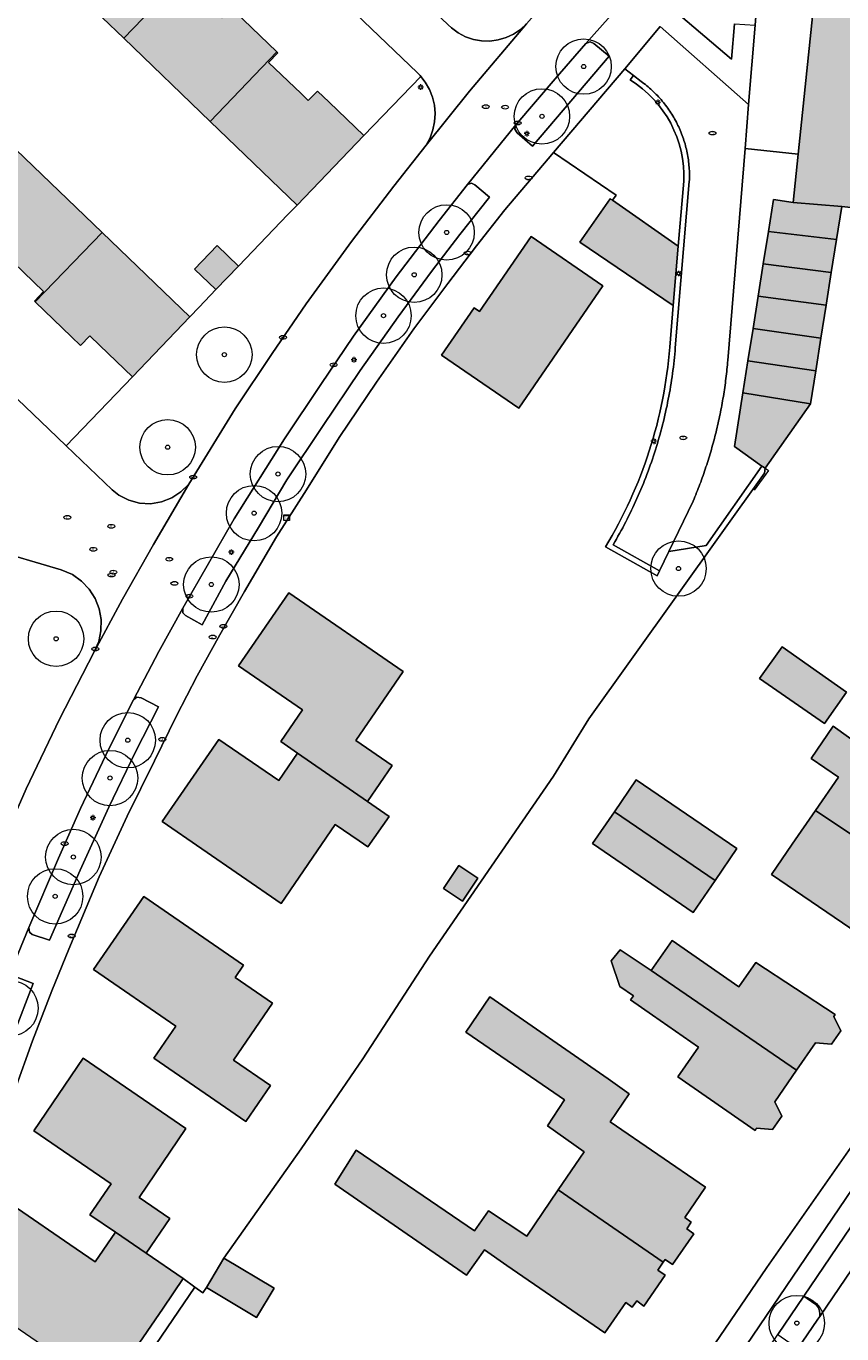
# Model space of a CAD drawing. Header units: metres. Extents: x 187482 to 189800, y 333582 to 335019.
# Tile 27 of 256: x 187852 to 187926, y 333778 to 333896. Entities that reach past the tile are written whole.
import ezdxf
from ezdxf.enums import TextEntityAlignment as Align

# ---------------------------------------------------------------- set-up
doc = ezdxf.new("R2010")
doc.units = ezdxf.units.M
doc.layers.get('0').update_dxf_attribs({"color": 252, "lineweight": 18})
for name, color, linetype, lineweight in [('B-WE-GR-BEPLANTING_CULTUUR_HEESTERS-GV', 252, 'Continuous', 18), ('B-WE-GR-BOOM-S', 252, 'Continuous', 18), ('B-WE-GR-HAAG-G', 252, 'GR-HAAG1-SO', 18), ('B-WE-IE-MEUBILAIR-S', 252, 'Continuous', 18), ('B-WE-IE-TERREINAFSCHEIDING_KUNSTMATIG_HEKWERK-G', 252, 'IE-TERREINAFSCHEIDING_KUNSTMATIG-SO', 18), ('B-WE-IE-TERREINAFSCHEIDING_KUNSTMATIG_MUUR-G', 252, 'IE-TERREINAFSCHEIDING_KUNSTMATIG-SO', 18), ('B-WE-OG-BEBOUWING-GV', 252, 'Continuous', 18), ('B-WE-OG-TERREIN_BEGROEID-GV', 252, 'Continuous', 18), ('B-WE-OG-TERREIN_ERF-GV', 252, 'Continuous', 18), ('B-WE-VH-GESLOTENVERHARDING_ASFALT-GV', 252, 'Continuous', 18), ('B-WE-VH-OPENVERHARDING-GV', 252, 'Continuous', 18), ('B-WE-VH-OPENVERHARDING_BETONSTRAATSTEEN-GV', 252, 'Continuous', 18), ('B-WE-VH-OPENVERHARDING_STRAATBAKSTEEN-GV', 252, 'Continuous', 18), ('B-WE-VH-OPENVERHARDING_TEGEL-GV', 252, 'Continuous', 18)]:
    doc.layers.add(name, color=color, linetype=linetype, lineweight=lineweight)
doc.layers.add('B-WE-OG-BEBOUWING-V', color=7, linetype='Continuous', lineweight=18, true_color=0xf0f0f0)
doc.styles.add('NLCS-ISO', font='NLCS-ISO.ttf')
doc.linetypes.add('GR-HAAG1-SO', pattern='A,6,[176,NLCS.SHX,S=0.125,R=0,X=0,Y=0],-2', length=8)
doc.linetypes.add('IE-TERREINAFSCHEIDING_KUNSTMATIG-SO', pattern='A,4,[82,NLCS.SHX,S=0.75,R=90,X=0,Y=0],4,-2', length=10)

# ---------------------------------------------------------------- blocks, each defined once
blk = doc.blocks.new('SIE-MEUBILAIR_KAST_CAI-SO')
for points in [[(-1, 1), (1, 1), (1, 0.84), (-1, 0.84)], [(-1, 0.76), (1, 0.76), (1, -1), (-1, -1)]]:
    blk.add_lwpolyline(points, close=True)
at = {"style": 'NLCS-ISO'}
blk.add_text('cai', height=0.75, dxfattribs=at).set_placement((0, 0), align=Align.MIDDLE_CENTER)
blk = doc.blocks.new('SIE-MEUBILAIR_PAAL_LICHTMAST-SO')
for points in [[(-0.62, 0), (-1, 0)], [(-0.71, 0.71), (-0.44, 0.44)], [(0, 1), (0, 0.62)], [(0.44, 0.44), (0.71, 0.71)], [(1, 0), (0.62, 0)], [(-0.71, -0.71), (-0.44, -0.44)], [(0, -0.62), (0, -1)], [(0.44, -0.44), (0.71, -0.71)]]:
    blk.add_lwpolyline(points)
blk.add_circle((0, 0), 0.5)
blk = doc.blocks.new('SIE-MEUBILAIR_PUT_WATERLEIDINGPUT-SO')
blk.add_ellipse((0, 0), major_axis=(1.25, 0), ratio=0.54)
at = {"style": 'NLCS-ISO'}
blk.add_text('wl', height=0.75, dxfattribs=at).set_placement((-0.14, 0), align=Align.MIDDLE_CENTER)
blk = doc.blocks.new('SIE-MEUBILAIR_PUT_KOLK-SO')
blk.add_ellipse((0, 0), major_axis=(1.25, 0), ratio=0.54)
at = {"style": 'NLCS-ISO'}
blk.add_text('klk', height=0.75, dxfattribs=at).set_placement((0.03, 0), align=Align.MIDDLE_CENTER)
blk = doc.blocks.new('SIE-MEUBILAIR_PUT_RIOOLPUT-SO')
blk.add_ellipse((0, 0), major_axis=(1.25, 0), ratio=0.54)
at = {"style": 'NLCS-ISO'}
blk.add_text('ri', height=0.75, dxfattribs=at).set_placement((-0.04, 0.07), align=Align.MIDDLE_CENTER)
blk = doc.blocks.new('SIE-MEUBILAIR_PUT_BRANDKRAAN-SO')
blk.add_ellipse((0, 0), major_axis=(1.25, 0), ratio=0.54)
at = {"style": 'NLCS-ISO'}
blk.add_text('bk', height=0.75, dxfattribs=at).set_placement((0.03, 0), align=Align.MIDDLE_CENTER)
blk = doc.blocks.new('SGR-BOOM_GBKN-SO')
at = {"color": 0, "linetype": 'ByBlock', "lineweight": 18}
for radius in [2, 0.15]:
    blk.add_circle((0, 0), radius, dxfattribs=at)

msp = doc.modelspace()

# ---------------------------------------------------------------- hatches: boundary and pattern name
at = {"layer": 'B-WE-OG-BEBOUWING-V'}
h = msp.add_hatch(color=256, dxfattribs=at)
h.dxf.hatch_style = 1
h.paths.add_polyline_path([(187858.962, 333909.118), (187852.938, 333902.855), (187860.738, 333895.355), (187866.76, 333901.618), (187863.748, 333904.516), (187862.645, 333905.577), (187861.813, 333904.712), (187861.136, 333905.363), (187858.209, 333908.177), (187859.041, 333909.042)], flags=17)
h = msp.add_hatch(color=256, dxfattribs=at)
h.dxf.hatch_style = 1
h.paths.add_polyline_path([(187860.738, 333895.355), (187868.537, 333887.855), (187874.56, 333894.119), (187871.523, 333897.039), (187870.444, 333898.077), (187869.612, 333897.212), (187868.904, 333897.893), (187866.008, 333900.677), (187866.84, 333901.542), (187866.76, 333901.618)], flags=17)
h = msp.add_hatch(color=256, dxfattribs=at)
h.dxf.hatch_style = 1
h.paths.add_polyline_path([(187921.607, 333884.91), (187921.514, 333884.021), (187921.151, 333880.535), (187925.526, 333880.171), (187934.024, 333879.235), (187936.683, 333883.248), (187935.127, 333883.54), (187935.446, 333886.841), (187932.027, 333887.177), (187932.459, 333891.401), (187932.559, 333892.382), (187935.703, 333891.994), (187936.433, 333897.912), (187931.629, 333898.411), (187931.908, 333901.096), (187923.384, 333901.983)], flags=17)
h = msp.add_hatch(color=256, dxfattribs=at)
h.dxf.hatch_style = 1
h.paths.add_polyline_path([(187876.386, 333880.307), (187882.41, 333886.571), (187879.278, 333889.582), (187878.229, 333890.591), (187877.397, 333889.726), (187876.741, 333890.357), (187873.807, 333893.178), (187874.639, 333894.043), (187874.56, 333894.119), (187868.537, 333887.855)], flags=17)
h = msp.add_hatch(color=256, dxfattribs=at)
h.dxf.hatch_style = 1
h.paths.add_polyline_path([(187858.781, 333877.836), (187850.99, 333885.33), (187844.963, 333879.063), (187848.228, 333875.922), (187849.071, 333875.111), (187849.902, 333875.976), (187850.786, 333875.126), (187853.506, 333872.51), (187852.674, 333871.645), (187852.753, 333871.569)], flags=17)
h = msp.add_hatch(color=256, dxfattribs=at)
h.dxf.hatch_style = 1
h.paths.add_polyline_path([(187910.757, 333876.598), (187904.851, 333880.731), (187904.641, 333880.878), (187901.904, 333876.945), (187910.312, 333871.246)], flags=17)
h = msp.add_hatch(color=256, dxfattribs=at)
h.dxf.hatch_style = 1
h.paths.add_polyline_path([(187925.526, 333880.171), (187921.151, 333880.535), (187919.373, 333880.816), (187918.912, 333877.904), (187925.055, 333877.195)], flags=17)
h = msp.add_hatch(color=256, dxfattribs=at)
h.dxf.hatch_style = 1
h.paths.add_polyline_path([(187861.52, 333864.801), (187866.716, 333870.203), (187858.781, 333877.836), (187852.753, 333871.569), (187856.035, 333868.412), (187856.854, 333867.624), (187857.686, 333868.489), (187858.578, 333867.631)], flags=17)
h = msp.add_hatch(color=256, dxfattribs=at)
h.dxf.hatch_style = 1
h.paths.add_polyline_path([(187925.055, 333877.195), (187918.912, 333877.904), (187918.452, 333874.992), (187924.586, 333874.232)], flags=17)
h = msp.add_hatch(color=256, dxfattribs=at)
h.dxf.hatch_style = 1
h.paths.add_polyline_path([(187871.097, 333874.804), (187869.165, 333876.654), (187867.125, 333874.524), (187869.058, 333872.673)], flags=17)
h = msp.add_hatch(color=256, dxfattribs=at)
h.dxf.hatch_style = 1
h.paths.add_polyline_path([(187903.971, 333873.026), (187897.497, 333877.461), (187892.853, 333870.685), (187892.363, 333871.027), (187889.424, 333866.764), (187896.394, 333861.976)], flags=17)
h = msp.add_hatch(color=256, dxfattribs=at)
h.dxf.hatch_style = 1
h.paths.add_polyline_path([(187924.586, 333874.232), (187918.452, 333874.992), (187917.991, 333872.08), (187924.118, 333871.269)], flags=17)
h = msp.add_hatch(color=256, dxfattribs=at)
h.dxf.hatch_style = 1
h.paths.add_polyline_path([(187917.531, 333869.168), (187923.649, 333868.305), (187924.118, 333871.269), (187917.991, 333872.08)], flags=17)
h = msp.add_hatch(color=256, dxfattribs=at)
h.dxf.hatch_style = 1
h.paths.add_polyline_path([(187917.531, 333869.168), (187917.07, 333866.256), (187923.181, 333865.342), (187923.649, 333868.305)], flags=17)
h = msp.add_hatch(color=256, dxfattribs=at)
h.dxf.hatch_style = 1
h.paths.add_polyline_path([(187923.181, 333865.342), (187917.07, 333866.256), (187916.61, 333863.344), (187922.712, 333862.379)], flags=17)
h = msp.add_hatch(color=256, dxfattribs=at)
h.dxf.hatch_style = 1
h.paths.add_polyline_path([(187918.61, 333856.557), (187922.712, 333862.379), (187916.61, 333863.344), (187915.846, 333858.514), (187918.326, 333856.756), (187918.372, 333856.723)], flags=17)
h = msp.add_hatch(color=256, dxfattribs=at)
h.dxf.hatch_style = 1
h.paths.add_polyline_path([(187876.434, 333830.845), (187882.728, 333826.489), (187884.957, 333829.737), (187881.68, 333831.996), (187885.949, 333838.224), (187875.64, 333845.299), (187871.109, 333838.723), (187876.885, 333834.754), (187874.924, 333831.89)], flags=17)
h = msp.add_hatch(color=256, dxfattribs=at)
h.dxf.hatch_style = 1
h.paths.add_polyline_path([(187925.964, 333836.336), (187923.517, 333838.064), (187920.161, 333840.441), (187918.12, 333837.566), (187923.976, 333833.534)], flags=17)
h = msp.add_hatch(color=256, dxfattribs=at)
h.dxf.hatch_style = 1
h.paths.add_polyline_path([(187932.956, 333819.097), (187933.216, 333819.619), (187933.884, 333819.154), (187935.65, 333821.655), (187934.976, 333822.122), (187936.749, 333824.667), (187936.133, 333825.096), (187936.325, 333825.333), (187934.951, 333826.323), (187934.776, 333826.08), (187924.761, 333833.293), (187922.759, 333830.375), (187925.237, 333828.69), (187923.153, 333825.671)], flags=17)
h = msp.add_hatch(color=256, dxfattribs=at)
h.dxf.hatch_style = 1
h.paths.add_polyline_path([(187882.728, 333826.489), (187876.434, 333830.845), (187874.729, 333828.367), (187869.325, 333832.077), (187864.221, 333824.67), (187874.932, 333817.28), (187879.828, 333824.412), (187881.984, 333822.923), (187882.769, 333822.389), (187884.684, 333825.136)], flags=17)
h = msp.add_hatch(color=256, dxfattribs=at)
h.dxf.hatch_style = 1
h.paths.add_polyline_path([(187905.014, 333825.562), (187914.095, 333819.354), (187916.07, 333822.243), (187906.989, 333828.451)], flags=17)
h = msp.add_hatch(color=256, dxfattribs=at)
h.dxf.hatch_style = 1
h.paths.add_polyline_path([(187923.153, 333825.671), (187921.063, 333822.644), (187919.189, 333819.893), (187927.006, 333814.567), (187926.837, 333814.319), (187928.219, 333813.375), (187928.393, 333813.65), (187929.007, 333813.224), (187930.808, 333815.773), (187931.851, 333815.854), (187932.861, 333817.265), (187932.541, 333818.264), (187932.956, 333819.097)], flags=17)
h = msp.add_hatch(color=256, dxfattribs=at)
h.dxf.hatch_style = 1
h.paths.add_polyline_path([(187905.014, 333825.562), (187903.03, 333822.678), (187912.111, 333816.47), (187914.095, 333819.354)], flags=17)
h = msp.add_hatch(color=256, dxfattribs=at)
h.dxf.hatch_style = 1
h.paths.add_polyline_path([(187890.984, 333820.72), (187889.587, 333818.62), (187891.304, 333817.478), (187892.701, 333819.578)], flags=17)
h = msp.add_hatch(color=256, dxfattribs=at)
h.dxf.hatch_style = 1
h.paths.add_polyline_path([(187870.799, 333810.6), (187871.557, 333811.713), (187862.545, 333817.904), (187858.019, 333811.312), (187865.441, 333806.214), (187863.448, 333803.311), (187871.745, 333797.614), (187873.979, 333800.862), (187870.639, 333803.15), (187874.165, 333808.282)], flags=17)
h = msp.add_hatch(color=256, dxfattribs=at)
h.dxf.hatch_style = 1
h.paths.add_polyline_path([(187921.449, 333802.227), (187923.156, 333804.706), (187924.608, 333804.589), (187925.436, 333805.78), (187924.827, 333807.092), (187924.943, 333807.269), (187917.788, 333811.959), (187916.248, 333809.768), (187910.241, 333813.947), (187908.336, 333811.237)], flags=17)
h = msp.add_hatch(color=256, dxfattribs=at)
h.dxf.hatch_style = 1
h.paths.add_polyline_path([(187921.449, 333802.227), (187908.336, 333811.237), (187905.536, 333813.105), (187904.721, 333812.11), (187905.506, 333809.786), (187906.733, 333808.956), (187906.464, 333808.574), (187908.443, 333807.196), (187912.599, 333804.302), (187910.727, 333801.64), (187917.718, 333796.807), (187917.85, 333796.998), (187919.285, 333796.887), (187920.117, 333798.083), (187919.494, 333799.387)], flags=17)
h = msp.add_hatch(color=256, dxfattribs=at)
h.dxf.hatch_style = 1
h.paths.add_polyline_path([(187899.953, 333791.427), (187909.422, 333784.908), (187909.597, 333785.167), (187910.259, 333784.696), (187912.186, 333787.475), (187911.548, 333787.92), (187911.929, 333788.513), (187911.361, 333788.93), (187913.238, 333791.666), (187904.636, 333797.568), (187906.361, 333800.116), (187904.447, 333801.446), (187893.789, 333808.853), (187891.618, 333805.675), (187899.066, 333800.564), (187900.524, 333799.563), (187898.965, 333797.215), (187902.278, 333794.853)], flags=17)
h = msp.add_hatch(color=256, dxfattribs=at)
h.dxf.hatch_style = 1
h.paths.add_polyline_path([(187866.35, 333796.962), (187857.082, 333803.309), (187852.626, 333796.76), (187859.618, 333791.992), (187857.696, 333789.177), (187859.993, 333787.611), (187862.761, 333785.723), (187864.901, 333788.863), (187862.134, 333790.75)], flags=17)
h = msp.add_hatch(color=256, dxfattribs=at)
h.dxf.hatch_style = 1
h.paths.add_polyline_path([(187899.953, 333791.427), (187897.116, 333787.247), (187893.666, 333789.548), (187892.395, 333787.743), (187881.708, 333795.031), (187879.778, 333791.96), (187891.659, 333783.743), (187893.302, 333786.033), (187895.322, 333784.605), (187904.164, 333778.537), (187906.037, 333781.265), (187906.629, 333780.836), (187907.027, 333781.411), (187907.685, 333780.956), (187909.599, 333783.724), (187908.944, 333784.203), (187909.422, 333784.908)], flags=17)
h = msp.add_hatch(color=256, dxfattribs=at)
h.dxf.hatch_style = 1
h.paths.add_polyline_path([(187866.112, 333783.438), (187862.761, 333785.723), (187859.993, 333787.611), (187858.176, 333784.95), (187855.881, 333786.519), (187851.158, 333789.749), (187846.118, 333782.399), (187847.2, 333781.657), (187857.481, 333774.61), (187859.256, 333773.393), (187864.29, 333780.768)], flags=17)
h = msp.add_hatch(color=256, dxfattribs=at)
h.dxf.hatch_style = 1
h.paths.add_polyline_path([(187868.198, 333782.624), (187872.711, 333779.911), (187874.3, 333782.554), (187869.787, 333785.267)], flags=17)

# ---------------------------------------------------------------- linework, layer by layer
at = {"layer": 'B-WE-GR-BEPLANTING_CULTUUR_HEESTERS-GV', "flags": 128}
for points in [[(187923.104, 333781.154), (187922.098, 333781.835), (187919.766, 333778.391), (187919.76, 333778.382), (187920.764, 333777.701), (187920.776, 333777.693), (187920.787, 333777.686), (187920.799, 333777.678), (187920.811, 333777.671), (187920.823, 333777.664), (187920.835, 333777.657), (187920.847, 333777.65), (187920.859, 333777.644)], [(187921.965, 333777.69), (187923.371, 333779.765), (187923.543, 333780.019)]]:
    msp.add_lwpolyline(points, dxfattribs=at)
at = {"layer": 'B-WE-GR-BEPLANTING_CULTUUR_HEESTERS-GV'}
for points in [[(187923.255, 333781.029, 0.0437729), (187923.104, 333781.154)], [(187923.378, 333780.876, 0.0501338), (187923.255, 333781.029)], [(187923.469, 333780.703, 0.0526564), (187923.378, 333780.876)], [(187923.525, 333780.515, 0.0517683), (187923.469, 333780.703)], [(187923.543, 333780.32, 0.0208091), (187923.525, 333780.515)], [(187923.543, 333780.019, 0.0265784), (187923.543, 333780.32)]]:
    msp.add_lwpolyline(points, format="xyb", dxfattribs=at)
at = {"layer": 'B-WE-GR-HAAG-G', "ltscale": 0.2, "flags": 128}
for points in [[(187899.51, 333828.773), (187902.722, 333833.937), (187918.564, 333856.122)], [(187869.787, 333785.267), (187876.746, 333795.14), (187882.323, 333803.267)]]:
    msp.add_lwpolyline(points, dxfattribs=at)
at = {"layer": 'B-WE-IE-TERREINAFSCHEIDING_KUNSTMATIG_HEKWERK-G', "ltscale": 0.2, "flags": 128}
for points in [[(187875.54, 333879.444), (187876.386, 333880.307)], [(187866.716, 333870.203), (187867.541, 333871.089)]]:
    msp.add_lwpolyline(points, dxfattribs=at)
at = {"layer": 'B-WE-IE-TERREINAFSCHEIDING_KUNSTMATIG_MUUR-G', "ltscale": 0.2, "flags": 128}
msp.add_lwpolyline([(187918.61, 333856.557), (187918.905, 333856.358), (187917.625, 333854.584)], dxfattribs=at)
at = {"layer": 'B-WE-OG-BEBOUWING-GV', "flags": 128}
for points in [[(187858.962, 333909.118), (187852.938, 333902.855), (187860.738, 333895.355), (187866.76, 333901.618), (187863.748, 333904.516), (187862.645, 333905.577), (187861.813, 333904.712), (187861.136, 333905.363), (187858.209, 333908.177), (187859.041, 333909.042)], [(187860.738, 333895.355), (187868.537, 333887.855), (187874.56, 333894.119), (187871.523, 333897.039), (187870.444, 333898.077), (187869.612, 333897.212), (187868.904, 333897.893), (187866.008, 333900.677), (187866.84, 333901.542), (187866.76, 333901.618)], [(187921.607, 333884.91), (187921.514, 333884.021), (187921.151, 333880.535), (187925.526, 333880.171), (187934.024, 333879.235), (187936.683, 333883.248), (187935.127, 333883.54), (187935.446, 333886.841), (187932.027, 333887.177), (187932.459, 333891.401), (187932.559, 333892.382), (187935.703, 333891.994), (187936.433, 333897.912), (187931.629, 333898.411), (187931.908, 333901.096), (187923.384, 333901.983)], [(187876.386, 333880.307), (187882.41, 333886.571), (187879.278, 333889.582), (187878.229, 333890.591), (187877.397, 333889.726), (187876.741, 333890.357), (187873.807, 333893.178), (187874.639, 333894.043), (187874.56, 333894.119), (187868.537, 333887.855)], [(187858.781, 333877.836), (187850.99, 333885.33), (187844.963, 333879.063), (187848.228, 333875.922), (187849.071, 333875.111), (187849.902, 333875.976), (187850.786, 333875.126), (187853.506, 333872.51), (187852.674, 333871.645), (187852.753, 333871.569)], [(187910.757, 333876.598), (187904.851, 333880.731), (187904.641, 333880.878), (187901.904, 333876.945), (187910.312, 333871.246)], [(187925.526, 333880.171), (187921.151, 333880.535), (187919.373, 333880.816), (187918.912, 333877.904), (187925.055, 333877.195)], [(187861.52, 333864.801), (187866.716, 333870.203), (187858.781, 333877.836), (187852.753, 333871.569), (187856.035, 333868.412), (187856.854, 333867.624), (187857.686, 333868.489), (187858.578, 333867.631)], [(187925.055, 333877.195), (187918.912, 333877.904), (187918.452, 333874.992), (187924.586, 333874.232)], [(187871.097, 333874.804), (187869.165, 333876.654), (187867.125, 333874.524), (187869.058, 333872.673)], [(187903.971, 333873.026), (187897.497, 333877.461), (187892.853, 333870.685), (187892.363, 333871.027), (187889.424, 333866.764), (187896.394, 333861.976)], [(187924.586, 333874.232), (187918.452, 333874.992), (187917.991, 333872.08), (187924.118, 333871.269)], [(187917.531, 333869.168), (187923.649, 333868.305), (187924.118, 333871.269), (187917.991, 333872.08)], [(187917.531, 333869.168), (187917.07, 333866.256), (187923.181, 333865.342), (187923.649, 333868.305)], [(187923.181, 333865.342), (187917.07, 333866.256), (187916.61, 333863.344), (187922.712, 333862.379)], [(187918.61, 333856.557), (187922.712, 333862.379), (187916.61, 333863.344), (187915.846, 333858.514), (187918.326, 333856.756), (187918.372, 333856.723)], [(187876.434, 333830.845), (187882.728, 333826.489), (187884.957, 333829.737), (187881.68, 333831.996), (187885.949, 333838.224), (187875.64, 333845.299), (187871.109, 333838.723), (187876.885, 333834.754), (187874.924, 333831.89)], [(187925.964, 333836.336), (187923.517, 333838.064), (187920.161, 333840.441), (187918.12, 333837.566), (187923.976, 333833.534)], [(187932.956, 333819.097), (187933.216, 333819.619), (187933.884, 333819.154), (187935.65, 333821.655), (187934.976, 333822.122), (187936.749, 333824.667), (187936.133, 333825.096), (187936.325, 333825.333), (187934.951, 333826.323), (187934.776, 333826.08), (187924.761, 333833.293), (187922.759, 333830.375), (187925.237, 333828.69), (187923.153, 333825.671)], [(187882.728, 333826.489), (187876.434, 333830.845), (187874.729, 333828.367), (187869.325, 333832.077), (187864.221, 333824.67), (187874.932, 333817.28), (187879.828, 333824.412), (187881.984, 333822.923), (187882.769, 333822.389), (187884.684, 333825.136)], [(187905.014, 333825.562), (187914.095, 333819.354), (187916.07, 333822.243), (187906.989, 333828.451)], [(187923.153, 333825.671), (187921.063, 333822.644), (187919.189, 333819.893), (187927.006, 333814.567), (187926.837, 333814.319), (187928.219, 333813.375), (187928.393, 333813.65), (187929.007, 333813.224), (187930.808, 333815.773), (187931.851, 333815.854), (187932.861, 333817.265), (187932.541, 333818.264), (187932.956, 333819.097)], [(187905.014, 333825.562), (187903.03, 333822.678), (187912.111, 333816.47), (187914.095, 333819.354)], [(187890.984, 333820.72), (187889.587, 333818.62), (187891.304, 333817.478), (187892.701, 333819.578)], [(187870.799, 333810.6), (187871.557, 333811.713), (187862.545, 333817.904), (187858.019, 333811.312), (187865.441, 333806.214), (187863.448, 333803.311), (187871.745, 333797.614), (187873.979, 333800.862), (187870.639, 333803.15), (187874.165, 333808.282)], [(187921.449, 333802.227), (187923.156, 333804.706), (187924.608, 333804.589), (187925.436, 333805.78), (187924.827, 333807.092), (187924.943, 333807.269), (187917.788, 333811.959), (187916.248, 333809.768), (187910.241, 333813.947), (187908.336, 333811.237)], [(187921.449, 333802.227), (187908.336, 333811.237), (187905.536, 333813.105), (187904.721, 333812.11), (187905.506, 333809.786), (187906.733, 333808.956), (187906.464, 333808.574), (187908.443, 333807.196), (187912.599, 333804.302), (187910.727, 333801.64), (187917.718, 333796.807), (187917.85, 333796.998), (187919.285, 333796.887), (187920.117, 333798.083), (187919.494, 333799.387)], [(187899.953, 333791.427), (187909.422, 333784.908), (187909.597, 333785.167), (187910.259, 333784.696), (187912.186, 333787.475), (187911.548, 333787.92), (187911.929, 333788.513), (187911.361, 333788.93), (187913.238, 333791.666), (187904.636, 333797.568), (187906.361, 333800.116), (187904.447, 333801.446), (187893.789, 333808.853), (187891.618, 333805.675), (187899.066, 333800.564), (187900.524, 333799.563), (187898.965, 333797.215), (187902.278, 333794.853)], [(187866.35, 333796.962), (187857.082, 333803.309), (187852.626, 333796.76), (187859.618, 333791.992), (187857.696, 333789.177), (187859.993, 333787.611), (187862.761, 333785.723), (187864.901, 333788.863), (187862.134, 333790.75)], [(187899.953, 333791.427), (187897.116, 333787.247), (187893.666, 333789.548), (187892.395, 333787.743), (187881.708, 333795.031), (187879.778, 333791.96), (187891.659, 333783.743), (187893.302, 333786.033), (187895.322, 333784.605), (187904.164, 333778.537), (187906.037, 333781.265), (187906.629, 333780.836), (187907.027, 333781.411), (187907.685, 333780.956), (187909.599, 333783.724), (187908.944, 333784.203), (187909.422, 333784.908)], [(187866.112, 333783.438), (187862.761, 333785.723), (187859.993, 333787.611), (187858.176, 333784.95), (187855.881, 333786.519), (187851.158, 333789.749), (187846.118, 333782.399), (187847.2, 333781.657), (187857.481, 333774.61), (187859.256, 333773.393), (187864.29, 333780.768)], [(187868.198, 333782.624), (187872.711, 333779.911), (187874.3, 333782.554), (187869.787, 333785.267)]]:
    msp.add_lwpolyline(points, close=True, dxfattribs=at)
at = {"layer": 'B-WE-OG-TERREIN_BEGROEID-GV', "flags": 128}
for points in [[(187918.291, 333904.009), (187918.397, 333906.677), (187918.614, 333908.777), (187919.002, 333910.329), (187919.338, 333911.722), (187920.087, 333913.39), (187920.9, 333914.809), (187921.478, 333916.477), (187920.115, 333914.968), (187914.782, 333908.911), (187917.61, 333906.432), (187910.383, 333897.894), (187915.588, 333893.455), (187915.866, 333896.645), (187917.712, 333896.539)], [(187901.884, 333902.128), (187895.371, 333908.279), (187887.01, 333899.447), (187890.028, 333896.554), (187890.309, 333896.292), (187890.912, 333895.846), (187891.576, 333895.498), (187892.286, 333895.255), (187893.024, 333895.123), (187893.774, 333895.106), (187894.518, 333895.203), (187895.238, 333895.412), (187895.918, 333895.728), (187896.541, 333896.145), (187897.094, 333896.652)], [(187904.532, 333893.751), (187903.172, 333894.876), (187902.827, 333895.026), (187902.443, 333894.877), (187899.684, 333891.684), (187896.126, 333887.536), (187896.02, 333887.163), (187896.232, 333886.814), (187897.628, 333885.624)], [(187866.609, 333855.131), (187870.789, 333861.914), (187874.119, 333866.908), (187877.212, 333871.403), (187881.291, 333877.006), (187885.098, 333882.002), (187888.038, 333885.713), (187888.391, 333886.375), (187888.644, 333887.081), (187888.794, 333887.816), (187888.837, 333888.564), (187888.772, 333889.311), (187888.601, 333890.042), (187888.326, 333890.739), (187887.954, 333891.391), (187887.542, 333891.919), (187882.41, 333886.571), (187876.386, 333880.307), (187875.54, 333879.444), (187871.097, 333874.804), (187869.058, 333872.673), (187867.541, 333871.089), (187866.716, 333870.203), (187861.52, 333864.801), (187855.552, 333858.581), (187859.688, 333854.619), (187860.3, 333854.136), (187861.187, 333853.675), (187862.151, 333853.411), (187863.15, 333853.355), (187864.138, 333853.511), (187865.07, 333853.871), (187865.907, 333854.419)], [(187882.089, 333865.382), (187885.494, 333870.217), (187888.507, 333874.32), (187891.081, 333877.64), (187893.756, 333881.026), (187892.434, 333882.143), (187892.118, 333882.273), (187891.773, 333882.155), (187889.207, 333878.9), (187885.322, 333873.833), (187881.474, 333868.468), (187878.522, 333864.119), (187875.244, 333859.198), (187870.71, 333851.974), (187866.084, 333843.936), (187866.072, 333843.5), (187866.302, 333843.267), (187867.829, 333842.41), (187869.957, 333846.361), (187872.91, 333851.205), (187875.444, 333855.499), (187878.667, 333860.318)], [(187859.391, 333825.962), (187861.771, 333830.891), (187863.887, 333835.026), (187862.316, 333835.828), (187861.927, 333835.884), (187861.627, 333835.652), (187859.387, 333831.223), (187856.847, 333825.844), (187854.84, 333821.374), (187852.185, 333815.121), (187852.234, 333814.685), (187852.485, 333814.493), (187854.027, 333813.956), (187856.81, 333820.285)], [(187852.561, 333810.048), (187850.936, 333810.677), (187850.58, 333810.733), (187850.259, 333810.421), (187848.655, 333806.199), (187847.209, 333802.236), (187847.225, 333801.839), (187847.519, 333801.618), (187849.195, 333801.033), (187850.789, 333805.44)]]:
    msp.add_lwpolyline(points, close=True, dxfattribs=at)
for points in [[(187906.427, 333891.59), (187906.736, 333891.987), (187905.967, 333892.603), (187899.522, 333885.048), (187905.171, 333881.189), (187904.851, 333880.731), (187910.757, 333876.598), (187911.274, 333882.448)], [(187849.748, 333822.606), (187851.949, 333827.61), (187854.948, 333833.92), (187858.087, 333839.998), (187858.48, 333840.917), (187858.688, 333841.896), (187858.703, 333842.895), (187858.525, 333843.879), (187858.159, 333844.81), (187857.621, 333845.653), (187856.93, 333846.375), (187856.112, 333846.951), (187855.096, 333847.39), (187848.534, 333849.301)]]:
    msp.add_lwpolyline(points, dxfattribs=at)
at = {"layer": 'B-WE-OG-TERREIN_BEGROEID-GV'}
msp.add_lwpolyline([(187911.274, 333882.448, 0.272276), (187906.427, 333891.59)], format="xyb", dxfattribs=at)
at = {"layer": 'B-WE-OG-TERREIN_ERF-GV', "flags": 128}
for points in [[(187925.956, 333920.412), (187924.612, 333919.486), (187923.244, 333918.284), (187921.478, 333916.477), (187920.9, 333914.809), (187920.087, 333913.39), (187919.338, 333911.722), (187919.002, 333910.329), (187918.614, 333908.777), (187918.397, 333906.677), (187918.291, 333904.009), (187917.712, 333896.539), (187917.121, 333889.367), (187916.8, 333885.411), (187921.607, 333884.91), (187923.384, 333901.983), (187931.908, 333901.096)], [(187871.523, 333897.039), (187874.56, 333894.119), (187874.639, 333894.043), (187873.807, 333893.178), (187876.741, 333890.357), (187877.397, 333889.726), (187878.229, 333890.591), (187879.278, 333889.582), (187882.41, 333886.571), (187887.542, 333891.919), (187887.492, 333891.982), (187887.25, 333892.232), (187868.445, 333910.259)], [(187910.01, 333867.473), (187910.312, 333871.246), (187901.904, 333876.945), (187904.641, 333880.878), (187904.851, 333880.731), (187905.171, 333881.189), (187899.522, 333885.048), (187899.026, 333884.467), (187895.137, 333879.862), (187892.576, 333876.617), (187889.979, 333873.234), (187886.921, 333869.147), (187883.543, 333864.307), (187880.186, 333859.326), (187877.235, 333854.608), (187874.536, 333850.356), (187871.629, 333845.429), (187869.403, 333841.526), (187867.379, 333837.808), (187865.491, 333834.203), (187863.526, 333830.144), (187861.036, 333825.16), (187858.538, 333819.69), (187855.781, 333813.17), (187854.251, 333809.385), (187852.514, 333804.881), (187850.903, 333800.426)], [(187934.024, 333879.235), (187925.526, 333880.171), (187925.055, 333877.195), (187924.586, 333874.232), (187924.118, 333871.269), (187923.649, 333868.305), (187923.181, 333865.342), (187922.712, 333862.379), (187918.61, 333856.557), (187918.564, 333856.122), (187902.722, 333833.937), (187899.51, 333828.773), (187888.334, 333812.513), (187882.323, 333803.267), (187876.746, 333795.14), (187869.787, 333785.267), (187874.3, 333782.554), (187872.711, 333779.911), (187868.198, 333782.624), (187867.863, 333782.156), (187867.162, 333782.669), (187857.696, 333768.716)], [(187846.187, 333867.523), (187853.994, 333860.074), (187855.552, 333858.581), (187861.52, 333864.801), (187858.578, 333867.631), (187857.686, 333868.489), (187856.854, 333867.624), (187856.035, 333868.412), (187852.753, 333871.569), (187852.674, 333871.645), (187853.506, 333872.51), (187850.786, 333875.126)], [(187851.158, 333789.749), (187855.881, 333786.519), (187858.176, 333784.95), (187859.993, 333787.611), (187857.696, 333789.177), (187859.618, 333791.992), (187852.626, 333796.76), (187857.082, 333803.309), (187866.35, 333796.962), (187862.134, 333790.75), (187864.901, 333788.863), (187862.761, 333785.723), (187866.112, 333783.438), (187867.162, 333782.669), (187867.863, 333782.156), (187868.198, 333782.624), (187869.787, 333785.267), (187876.746, 333795.14), (187882.323, 333803.267), (187888.334, 333812.513), (187899.51, 333828.773), (187902.722, 333833.937), (187918.564, 333856.122), (187918.61, 333856.557), (187918.372, 333856.723), (187918.326, 333856.756), (187913.283, 333849.582), (187909.933, 333849.055)], [(187909.933, 333849.055), (187909.088, 333847.306), (187908.87, 333846.855), (187904.204, 333849.466)], [(187927.006, 333814.567), (187919.189, 333819.893), (187921.063, 333822.644), (187923.153, 333825.671), (187925.237, 333828.69), (187922.759, 333830.375), (187924.761, 333833.293), (187934.776, 333826.08)], [(187914.065, 333777.554), (187918.784, 333784.445), (187928.888, 333798.855)]]:
    msp.add_lwpolyline(points, dxfattribs=at)
for points in [[(187850.99, 333885.33), (187858.781, 333877.836), (187866.716, 333870.203), (187867.541, 333871.089), (187869.058, 333872.673), (187867.125, 333874.524), (187869.165, 333876.654), (187871.097, 333874.804), (187875.54, 333879.444), (187876.386, 333880.307), (187868.537, 333887.855), (187860.738, 333895.355), (187852.938, 333902.855), (187845.034, 333910.456), (187844.205, 333909.579), (187837.456, 333902.582), (187836.187, 333901.266), (187835.344, 333900.38), (187839.301, 333896.574), (187843.207, 333892.817)], [(187892.853, 333870.685), (187897.497, 333877.461), (187903.971, 333873.026), (187896.394, 333861.976), (187889.424, 333866.764), (187892.363, 333871.027)], [(187884.957, 333829.737), (187882.728, 333826.489), (187884.684, 333825.136), (187882.769, 333822.389), (187881.984, 333822.923), (187879.828, 333824.412), (187874.932, 333817.28), (187864.221, 333824.67), (187869.325, 333832.077), (187874.729, 333828.367), (187876.434, 333830.845), (187874.924, 333831.89), (187876.885, 333834.754), (187871.109, 333838.723), (187875.64, 333845.299), (187885.949, 333838.224), (187881.68, 333831.996)], [(187925.964, 333836.336), (187923.976, 333833.534), (187918.12, 333837.566), (187920.161, 333840.441), (187923.517, 333838.064)], [(187905.014, 333825.562), (187906.989, 333828.451), (187916.07, 333822.243), (187914.095, 333819.354), (187912.111, 333816.47), (187903.03, 333822.678)], [(187889.587, 333818.62), (187890.984, 333820.72), (187892.701, 333819.578), (187891.304, 333817.478)], [(187858.019, 333811.312), (187862.545, 333817.904), (187871.557, 333811.713), (187870.799, 333810.6), (187874.165, 333808.282), (187870.639, 333803.15), (187873.979, 333800.862), (187871.745, 333797.614), (187863.448, 333803.311), (187865.441, 333806.214)], [(187908.336, 333811.237), (187910.241, 333813.947), (187916.248, 333809.768), (187917.788, 333811.959), (187924.943, 333807.269), (187924.827, 333807.092), (187925.436, 333805.78), (187924.608, 333804.589), (187923.156, 333804.706), (187921.449, 333802.227), (187919.494, 333799.387), (187920.117, 333798.083), (187919.285, 333796.887), (187917.85, 333796.998), (187917.718, 333796.807), (187910.727, 333801.64), (187912.599, 333804.302), (187908.443, 333807.196), (187906.464, 333808.574), (187906.733, 333808.956), (187905.506, 333809.786), (187904.721, 333812.11), (187905.536, 333813.105)], [(187909.422, 333784.908), (187908.944, 333784.203), (187909.599, 333783.724), (187907.685, 333780.956), (187907.027, 333781.411), (187906.629, 333780.836), (187906.037, 333781.265), (187904.164, 333778.537), (187895.322, 333784.605), (187893.302, 333786.033), (187891.659, 333783.743), (187879.778, 333791.96), (187881.708, 333795.031), (187892.395, 333787.743), (187893.666, 333789.548), (187897.116, 333787.247), (187899.953, 333791.427), (187902.278, 333794.853), (187898.965, 333797.215), (187900.524, 333799.563), (187899.066, 333800.564), (187891.618, 333805.675), (187893.789, 333808.853), (187904.447, 333801.446), (187906.361, 333800.116), (187904.636, 333797.568), (187913.238, 333791.666), (187911.361, 333788.93), (187911.929, 333788.513), (187911.548, 333787.92), (187912.186, 333787.475), (187910.259, 333784.696), (187909.597, 333785.167)]]:
    msp.add_lwpolyline(points, close=True, dxfattribs=at)
at = {"layer": 'B-WE-OG-TERREIN_ERF-GV'}
msp.add_lwpolyline([(187904.204, 333849.466, 0.117723), (187910.01, 333867.473)], format="xyb", dxfattribs=at)
at = {"layer": 'B-WE-VH-GESLOTENVERHARDING_ASFALT-GV', "flags": 128}
for points in [[(187850.259, 333810.421), (187852.185, 333815.121), (187854.84, 333821.374), (187856.847, 333825.844), (187859.387, 333831.223), (187861.627, 333835.652), (187863.917, 333840.013), (187866.084, 333843.936), (187870.71, 333851.974), (187875.244, 333859.198), (187878.522, 333864.119), (187881.474, 333868.468), (187885.322, 333873.833), (187889.207, 333878.9), (187891.773, 333882.155), (187896.126, 333887.536), (187899.684, 333891.684), (187902.443, 333894.877), (187906.46, 333899.438)], [(187897.094, 333896.652), (187891.93, 333890.571), (187888.038, 333885.713), (187885.098, 333882.002), (187881.291, 333877.006), (187877.212, 333871.403), (187874.119, 333866.908), (187870.789, 333861.914), (187866.609, 333855.131), (187863.428, 333849.66), (187860.632, 333844.742), (187858.087, 333839.998), (187854.948, 333833.92), (187851.949, 333827.61), (187849.748, 333822.606)], [(187958.052, 333830.897), (187951.847, 333821.774), (187948.282, 333816.502), (187940.442, 333804.924), (187936.338, 333798.882), (187929.381, 333788.613), (187923.543, 333780.019), (187923.371, 333779.765), (187921.965, 333777.69), (187921.899, 333777.593), (187917.265, 333770.754), (187912.842, 333764.225), (187899.538, 333744.615), (187896.217, 333739.697), (187893.673, 333735.951), (187887.97, 333727.57), (187887.32, 333726.615)]]:
    msp.add_lwpolyline(points, dxfattribs=at)
at = {"layer": 'B-WE-VH-OPENVERHARDING-GV', "flags": 128}
for points in [[(187907.419, 333891.465), (187906.736, 333891.987), (187906.427, 333891.59)], [(187912.126, 333853.596), (187909.933, 333849.055), (187913.283, 333849.582), (187918.326, 333856.756), (187915.846, 333858.514), (187916.61, 333863.344), (187917.07, 333866.256), (187917.531, 333869.168), (187917.991, 333872.08), (187918.452, 333874.992), (187918.912, 333877.904), (187919.373, 333880.816), (187921.151, 333880.535), (187921.514, 333884.021), (187921.607, 333884.91), (187916.8, 333885.411)], [(187916.8, 333885.411), (187915.248, 333866.29)], [(187911.274, 333882.448), (187910.757, 333876.598), (187910.312, 333871.246), (187910.01, 333867.473)], [(187910.508, 333867.433), (187911.773, 333882.416)], [(187904.204, 333849.466), (187908.87, 333846.855), (187909.088, 333847.306), (187904.898, 333849.651)]]:
    msp.add_lwpolyline(points, dxfattribs=at)
at = {"layer": 'B-WE-VH-OPENVERHARDING-GV'}
for points in [[(187906.427, 333891.59, -0.272276), (187911.274, 333882.448)], [(187908.432, 333890.637, 0.0310302), (187907.419, 333891.465)], [(187909.334, 333889.69, 0.0297414), (187908.432, 333890.637)], [(187910.11, 333888.637, 0.0301253), (187909.334, 333889.69)], [(187910.75, 333887.496, 0.0318531), (187910.11, 333888.637)], [(187911.243, 333886.284, 0.0308015), (187910.75, 333887.496)], [(187911.58, 333885.02, 0.0307761), (187911.243, 333886.284)], [(187911.758, 333883.724, 0.0309169), (187911.58, 333885.02)], [(187911.773, 333882.416, 0.0313414), (187911.758, 333883.724)], [(187910.01, 333867.473, -0.117723), (187904.204, 333849.466)], [(187910.259, 333865.096, 0.0141876), (187910.508, 333867.433)], [(187915.248, 333866.29, -0.009825), (187915.078, 333864.658)], [(187909.877, 333862.776, 0.0146829), (187910.259, 333865.096)], [(187915.078, 333864.658, -0.01043), (187914.845, 333863.034)], [(187909.364, 333860.482, 0.0144429), (187909.877, 333862.776)], [(187914.845, 333863.034, -0.0099243), (187914.547, 333861.421)], [(187914.547, 333861.421, -0.0099138), (187914.187, 333859.82)], [(187908.721, 333858.221, 0.0145505), (187909.364, 333860.482)], [(187914.187, 333859.82, -0.0096204), (187913.764, 333858.235)], [(187907.95, 333856, 0.013991), (187908.721, 333858.221)], [(187913.764, 333858.235, -0.0094512), (187913.279, 333856.667)], [(187913.279, 333856.667, -0.0090617), (187912.733, 333855.12)], [(187907.054, 333853.827, 0.0146946), (187907.95, 333856)], [(187912.733, 333855.12, -0.0098483), (187912.126, 333853.596)], [(187906.036, 333851.708, 0.0142658), (187907.054, 333853.827)], [(187904.898, 333849.651, 0.013511), (187906.036, 333851.708)]]:
    msp.add_lwpolyline(points, format="xyb", dxfattribs=at)
at = {"layer": 'B-WE-VH-OPENVERHARDING_BETONSTRAATSTEEN-GV', "flags": 128}
for points in [[(187868.445, 333910.259), (187887.25, 333892.232), (187887.492, 333891.982), (187887.542, 333891.919), (187887.954, 333891.391), (187888.326, 333890.739), (187888.601, 333890.042), (187888.772, 333889.311), (187888.837, 333888.564), (187888.794, 333887.816), (187888.644, 333887.081), (187888.391, 333886.375), (187888.038, 333885.713), (187891.93, 333890.571), (187897.094, 333896.652), (187896.541, 333896.145), (187895.918, 333895.728), (187895.238, 333895.412), (187894.518, 333895.203), (187893.774, 333895.106), (187893.024, 333895.123), (187892.286, 333895.255), (187891.576, 333895.498), (187890.912, 333895.846), (187890.309, 333896.292), (187890.028, 333896.554)], [(187909.139, 333896.402), (187905.967, 333892.603), (187906.736, 333891.987), (187907.419, 333891.465)], [(187915.248, 333866.29), (187916.8, 333885.411), (187917.121, 333889.367), (187909.139, 333896.402)], [(187911.773, 333882.416), (187910.508, 333867.433)], [(187848.534, 333849.301), (187855.096, 333847.39), (187856.112, 333846.951), (187856.93, 333846.375), (187857.621, 333845.653), (187858.159, 333844.81), (187858.525, 333843.879), (187858.703, 333842.895), (187858.688, 333841.896), (187858.48, 333840.917), (187858.087, 333839.998), (187860.632, 333844.742), (187863.428, 333849.66), (187866.609, 333855.131), (187865.907, 333854.419), (187865.07, 333853.871), (187864.138, 333853.511), (187863.15, 333853.355), (187862.151, 333853.411), (187861.187, 333853.675), (187860.3, 333854.136), (187859.688, 333854.619), (187855.552, 333858.581), (187853.994, 333860.074), (187846.187, 333867.523)], [(187904.898, 333849.651), (187909.088, 333847.306), (187909.933, 333849.055), (187912.126, 333853.596)], [(187882.642, 333723.6), (187886.181, 333728.819), (187891.861, 333737.194), (187894.35, 333740.881), (187894.412, 333740.972), (187897.724, 333745.859), (187910.997, 333765.439), (187915.421, 333771.973), (187919.76, 333778.382), (187919.766, 333778.391), (187922.098, 333781.835), (187927.547, 333789.866), (187934.516, 333800.136), (187938.613, 333806.174), (187946.453, 333817.746), (187950.014, 333823.001), (187956.178, 333832.1), (187954.661, 333833.074), (187880.362, 333723.482), (187879.251, 333722.365), (187878.581, 333721.959), (187877.802, 333721.878)]]:
    msp.add_lwpolyline(points, dxfattribs=at)
at = {"layer": 'B-WE-VH-OPENVERHARDING_BETONSTRAATSTEEN-GV'}
for points in [[(187907.419, 333891.465, -0.0310302), (187908.432, 333890.637)], [(187908.432, 333890.637, -0.0297414), (187909.334, 333889.69)], [(187909.334, 333889.69, -0.0301253), (187910.11, 333888.637)], [(187910.11, 333888.637, -0.0318531), (187910.75, 333887.496)], [(187910.75, 333887.496, -0.0308015), (187911.243, 333886.284)], [(187911.243, 333886.284, -0.0307761), (187911.58, 333885.02)], [(187911.58, 333885.02, -0.0309169), (187911.758, 333883.724)], [(187911.758, 333883.724, -0.0313414), (187911.773, 333882.416)], [(187910.508, 333867.433, -0.0141876), (187910.259, 333865.096)], [(187915.078, 333864.658, 0.009825), (187915.248, 333866.29)], [(187910.259, 333865.096, -0.0146829), (187909.877, 333862.776)], [(187914.845, 333863.034, 0.01043), (187915.078, 333864.658)], [(187909.877, 333862.776, -0.0144429), (187909.364, 333860.482)], [(187914.547, 333861.421, 0.0099243), (187914.845, 333863.034)], [(187914.187, 333859.82, 0.0099138), (187914.547, 333861.421)], [(187909.364, 333860.482, -0.0145505), (187908.721, 333858.221)], [(187913.764, 333858.235, 0.0096204), (187914.187, 333859.82)], [(187908.721, 333858.221, -0.013991), (187907.95, 333856)], [(187913.279, 333856.667, 0.0094512), (187913.764, 333858.235)], [(187912.733, 333855.12, 0.0090617), (187913.279, 333856.667)], [(187907.95, 333856, -0.0146946), (187907.054, 333853.827)], [(187912.126, 333853.596, 0.0098483), (187912.733, 333855.12)], [(187907.054, 333853.827, -0.0142658), (187906.036, 333851.708)], [(187906.036, 333851.708, -0.013511), (187904.898, 333849.651)]]:
    msp.add_lwpolyline(points, format="xyb", dxfattribs=at)
at = {"layer": 'B-WE-VH-OPENVERHARDING_STRAATBAKSTEEN-GV', "flags": 128}
for points in [[(187880.362, 333723.482), (187954.661, 333833.074)], [(187928.888, 333798.855), (187918.784, 333784.445), (187914.065, 333777.554)], [(187923.543, 333780.019), (187929.381, 333788.613), (187927.547, 333789.866), (187922.098, 333781.835)], [(187922.098, 333781.835), (187923.104, 333781.154)]]:
    msp.add_lwpolyline(points, dxfattribs=at)
at = {"layer": 'B-WE-VH-OPENVERHARDING_STRAATBAKSTEEN-GV'}
for points in [[(187923.104, 333781.154, -0.0437729), (187923.255, 333781.029)], [(187923.255, 333781.029, -0.0501338), (187923.378, 333780.876)], [(187923.378, 333780.876, -0.0526564), (187923.469, 333780.703)], [(187923.469, 333780.703, -0.0517683), (187923.525, 333780.515)], [(187923.525, 333780.515, -0.0208091), (187923.543, 333780.32)], [(187923.543, 333780.32, -0.0265784), (187923.543, 333780.019)]]:
    msp.add_lwpolyline(points, format="xyb", dxfattribs=at)
at = {"layer": 'B-WE-VH-OPENVERHARDING_TEGEL-GV', "flags": 128}
for points in [[(187906.46, 333899.438), (187902.443, 333894.877), (187902.827, 333895.026), (187903.172, 333894.876), (187904.532, 333893.751), (187897.628, 333885.624), (187896.232, 333886.814), (187896.02, 333887.163), (187896.126, 333887.536), (187891.773, 333882.155), (187892.118, 333882.273), (187892.434, 333882.143), (187893.756, 333881.026), (187891.081, 333877.64), (187888.507, 333874.32), (187885.494, 333870.217), (187882.089, 333865.382), (187878.667, 333860.318), (187875.444, 333855.499), (187872.91, 333851.205), (187869.957, 333846.361), (187867.829, 333842.41), (187866.302, 333843.267), (187866.072, 333843.5), (187866.084, 333843.936), (187863.917, 333840.013), (187861.627, 333835.652), (187861.927, 333835.884), (187862.316, 333835.828), (187863.887, 333835.026), (187861.771, 333830.891), (187859.391, 333825.962), (187856.81, 333820.285), (187854.027, 333813.956), (187852.485, 333814.493), (187852.234, 333814.685), (187852.185, 333815.121), (187850.259, 333810.421)], [(187915.866, 333896.645), (187915.588, 333893.455), (187910.383, 333897.894)], [(187850.903, 333800.426), (187852.514, 333804.881), (187854.251, 333809.385), (187855.781, 333813.17), (187858.538, 333819.69), (187861.036, 333825.16), (187863.526, 333830.144), (187865.491, 333834.203), (187867.379, 333837.808), (187869.403, 333841.526), (187871.629, 333845.429), (187874.536, 333850.356), (187877.235, 333854.608), (187880.186, 333859.326), (187883.543, 333864.307), (187886.921, 333869.147), (187889.979, 333873.234), (187892.576, 333876.617), (187895.137, 333879.862), (187899.026, 333884.467), (187899.522, 333885.048), (187905.967, 333892.603), (187909.139, 333896.402), (187917.121, 333889.367), (187917.712, 333896.539)], [(187850.936, 333810.677), (187852.561, 333810.048), (187850.789, 333805.44)]]:
    msp.add_lwpolyline(points, dxfattribs=at)
msp.add_lwpolyline([(187867.162, 333782.669), (187866.112, 333783.438), (187864.29, 333780.768), (187859.256, 333773.393), (187856.452, 333769.388), (187854.393, 333766.294), (187853.586, 333765.083), (187852.376, 333763.298), (187853.21, 333762.026), (187857.696, 333768.716)], close=True, dxfattribs=at)

# ---------------------------------------------------------------- block references
at = {"layer": 'B-WE-GR-BOOM-S', "xscale": 1.25, "yscale": 1.25, "zscale": 1.25}
for p in [(187902.235, 333892.8), (187898.475, 333888.304), (187889.874, 333877.83), (187886.951, 333874.011), (187884.181, 333870.319), (187869.818, 333866.806), (187864.701, 333858.453), (187874.661, 333856.028), (187872.505, 333852.5), (187910.8, 333847.5), (187868.645, 333846.062), (187854.636, 333841.163), (187861.104, 333832.012), (187859.499, 333828.596), (187856.195, 333821.47), (187854.552, 333817.918), (187850.511, 333807.828), (187921.474, 333779.412)]:
    msp.add_blockref('SGR-BOOM_GBKN-SO', p, dxfattribs=at)
at = {"layer": 'B-WE-IE-MEUBILAIR-S', "xscale": 0.25, "yscale": 0.25, "zscale": 0.25}
for name, p in [('SIE-MEUBILAIR_PAAL_LICHTMAST-SO', (187887.531, 333890.952)), ('SIE-MEUBILAIR_PUT_RIOOLPUT-SO', (187893.411, 333889.181)), ('SIE-MEUBILAIR_PAAL_LICHTMAST-SO', (187908.936, 333889.573)), ('SIE-MEUBILAIR_PUT_RIOOLPUT-SO', (187895.154, 333889.135)), ('SIE-MEUBILAIR_PUT_KOLK-SO', (187896.285, 333887.708)), ('SIE-MEUBILAIR_PAAL_LICHTMAST-SO', (187897.112, 333886.746)), ('SIE-MEUBILAIR_PUT_RIOOLPUT-SO', (187913.866, 333886.8)), ('SIE-MEUBILAIR_PUT_BRANDKRAAN-SO', (187897.269, 333882.75)), ('SIE-MEUBILAIR_PUT_WATERLEIDINGPUT-SO', (187891.786, 333875.972)), ('SIE-MEUBILAIR_PAAL_LICHTMAST-SO', (187910.794, 333874.122)), ('SIE-MEUBILAIR_PUT_KOLK-SO', (187875.106, 333868.364)), ('SIE-MEUBILAIR_PUT_KOLK-SO', (187879.691, 333865.884)), ('SIE-MEUBILAIR_PAAL_LICHTMAST-SO', (187881.515, 333866.347)), ('SIE-MEUBILAIR_PAAL_LICHTMAST-SO', (187908.561, 333858.987)), ('SIE-MEUBILAIR_PUT_RIOOLPUT-SO', (187911.224, 333859.293)), ('SIE-MEUBILAIR_PUT_KOLK-SO', (187867.004, 333855.755)), ('SIE-MEUBILAIR_PUT_RIOOLPUT-SO', (187855.655, 333852.122)), ('SIE-MEUBILAIR_KAST_CAI-SO', (187875.443, 333852.092)), ('SIE-MEUBILAIR_PUT_RIOOLPUT-SO', (187859.611, 333851.316)), ('SIE-MEUBILAIR_PUT_RIOOLPUT-SO', (187857.993, 333849.238)), ('SIE-MEUBILAIR_PAAL_LICHTMAST-SO', (187870.449, 333848.979)), ('SIE-MEUBILAIR_PUT_RIOOLPUT-SO', (187864.843, 333848.341)), ('SIE-MEUBILAIR_PUT_WATERLEIDINGPUT-SO', (187859.635, 333846.915)), ('SIE-MEUBILAIR_PUT_WATERLEIDINGPUT-SO', (187859.797, 333847.177)), ('SIE-MEUBILAIR_PUT_RIOOLPUT-SO', (187865.317, 333846.164)), ('SIE-MEUBILAIR_PUT_KOLK-SO', (187866.667, 333845.012)), ('SIE-MEUBILAIR_PUT_KOLK-SO', (187866.67, 333845.011)), ('SIE-MEUBILAIR_PUT_WATERLEIDINGPUT-SO', (187869.738, 333842.292)), ('SIE-MEUBILAIR_PUT_WATERLEIDINGPUT-SO', (187868.772, 333841.324)), ('SIE-MEUBILAIR_PUT_KOLK-SO', (187858.174, 333840.243)), ('SIE-MEUBILAIR_PUT_WATERLEIDINGPUT-SO', (187864.223, 333832.089)), ('SIE-MEUBILAIR_PAAL_LICHTMAST-SO', (187857.96, 333825.021)), ('SIE-MEUBILAIR_PUT_KOLK-SO', (187855.406, 333822.678)), ('SIE-MEUBILAIR_PUT_WATERLEIDINGPUT-SO', (187856.036, 333814.345))]:
    msp.add_blockref(name, p, dxfattribs=at)

doc.saveas('drawing.dxf')
